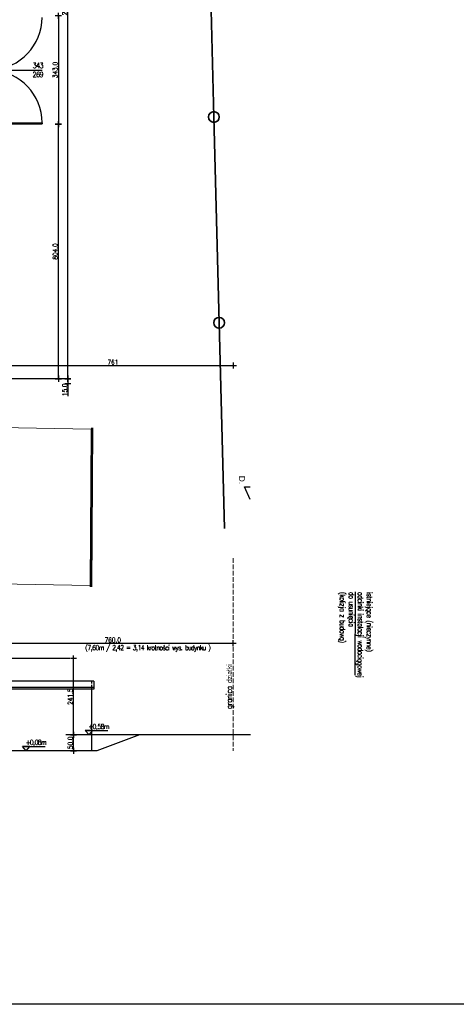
# Model space of a CAD drawing. Header units: millimetres. Extents: x 22865 to 60762, y -18816 to 15611.
# Tile 58 of 256: x 45728 to 47108, y -15364 to -12252. Entities that reach past the tile are written whole.
import ezdxf

# ---------------------------------------------------------------- set-up
doc = ezdxf.new("R2010")
doc.units = ezdxf.units.MM
doc.linetypes.add('DASHED2', pattern=[0.375, 0.25, -0.125])
doc.linetypes.add('EGKK', pattern=[2, 1.5, -0.5])
for name, color, linetype, lineweight in [('CIENKA', 1, 'Continuous', 13), ('Kontury', 96, 'EGKK', 18), ('Nowe_Archibet 420-K Ściany_Nr_pióra__162', 252, 'Continuous', 5), ('OTO_L_0', 7, 'Continuous', 35)]:
    doc.layers.add(name, color=color, linetype=linetype, lineweight=lineweight)
for name, color, linetype in [('OPISY', 6, 'Continuous'), ('sciany murowane', 4, 'Continuous'), ('widokowa', 2, 'Continuous'), ('WYMIARY', 6, 'Continuous')]:
    doc.layers.add(name, color=color, linetype=linetype)
doc.styles.add('1-100', font='simplex.shx', dxfattribs={"width": 0.8, "height": 15})
doc.styles.add('1-50', font='simplex.shx', dxfattribs={"width": 0.8, "height": 12})
doc.dimstyles.new('1-100', dxfattribs={"dimscale": 0.5, "dimtxt": 100, "dimasz": 1, "dimexe": 0.18, "dimexo": 0.0625, "dimgap": 5, "dimtad": 1, "dimdec": 1, "dimzin": 0, "dimdsep": 46, "dimtxsty": '1-100', "dimblk1": 'K', "dimblk2": 'K', "dimsah": 1, "dimcen": 0.09, "dimse1": 1, "dimse2": 1, "dimadec": 0, "dimazin": 0, "dimtfac": 1, "dimtdec": 1, "dimtofl": 0, "dimtmove": 0, "dimatfit": 3, "dimldrblk": 'K', "dimfxl": 0, "dimtolj": 1, "dimtzin": 0, "dimarcsym": 0})

# ---------------------------------------------------------------- blocks, each defined once
blk = doc.blocks.new('K')
for p, q in [((-19.1, 0), (19.1, 0)), ((0, -19.1), (0, 19.1))]:
    blk.add_line(p, q)
blk.add_circle((0, 0), 2.02)
blk = doc.blocks.new('*D2910')
at = {"layer": 'WYMIARY', "color": 0, "lineweight": -2, "ltscale": 0.2}
blk.add_line((45880.5, -13386.1), (45880.5, -11027.6), dxfattribs=at)
at = {"layer": 'WYMIARY', "color": 0, "linetype": 'ByBlock', "lineweight": -2, "xscale": 0.5, "yscale": 0.5, "zscale": 0.5}
for p, rotation in [((45880.5, -11027.1), 90), ((45880.5, -13386.6), 270)]:
    blk.add_blockref('K', p, dxfattribs=dict(at, rotation=rotation))
at = {"layer": 'WYMIARY', "color": 0, "ltscale": 0.2, "insert": (45870.5, -12206.9), "char_height": 15, "attachment_point": 5, "rotation": 90, "style": '1-100'}
blk.add_mtext('\\A1;2359.5', dxfattribs=at)
blk = doc.blocks.new('*D2911')
at = {"layer": 'WYMIARY', "color": 0, "lineweight": -2, "ltscale": 0.2}
for p, q in [((45880.5, -13387.1), (45880.5, -13401.1)), ((45880.5, -13401.6), (45880.5, -13441.4))]:
    blk.add_line(p, q, dxfattribs=at)
at = {"layer": 'WYMIARY', "color": 0, "linetype": 'ByBlock', "lineweight": -2, "xscale": 0.5, "yscale": 0.5, "zscale": 0.5}
for p, rotation in [((45880.5, -13386.6), 90), ((45880.5, -13401.6), 270)]:
    blk.add_blockref('K', p, dxfattribs=dict(at, rotation=rotation))
at = {"layer": 'WYMIARY', "color": 0, "ltscale": 0.2, "insert": (45870.5, -13421.8), "char_height": 15, "attachment_point": 5, "rotation": 90, "style": '1-100'}
blk.add_mtext('\\A1;15.0', dxfattribs=at)
blk = doc.blocks.new('*D2918')
at = {"layer": 'WYMIARY', "color": 0, "lineweight": -2, "ltscale": 0.2}
blk.add_line((45850.3, -12240.1), (45850.3, -12582.1), dxfattribs=at)
at = {"layer": 'WYMIARY', "color": 0, "linetype": 'ByBlock', "lineweight": -2, "xscale": 0.5, "yscale": 0.5, "zscale": 0.5}
for p, rotation in [((45850.3, -12239.6), 90), ((45850.3, -12582.6), 270)]:
    blk.add_blockref('K', p, dxfattribs=dict(at, rotation=rotation))
at = {"layer": 'WYMIARY', "color": 0, "ltscale": 0.2, "insert": (45840.3, -12411.1), "char_height": 15, "attachment_point": 5, "rotation": 90, "style": '1-100'}
blk.add_mtext('\\A1;343.0', dxfattribs=at)
blk = doc.blocks.new('*D2919')
at = {"layer": 'WYMIARY', "color": 0, "lineweight": -2, "ltscale": 0.2}
blk.add_line((45850.3, -13386.1), (45850.3, -12583.1), dxfattribs=at)
at = {"layer": 'WYMIARY', "color": 0, "linetype": 'ByBlock', "lineweight": -2, "xscale": 0.5, "yscale": 0.5, "zscale": 0.5}
for p, rotation in [((45850.3, -12582.6), 90), ((45850.3, -13386.6), 270)]:
    blk.add_blockref('K', p, dxfattribs=dict(at, rotation=rotation))
at = {"layer": 'WYMIARY', "color": 0, "ltscale": 0.2, "insert": (45840.3, -12984.6), "char_height": 15, "attachment_point": 5, "rotation": 90, "style": '1-100'}
blk.add_mtext('\\A1;804.0', dxfattribs=at)
blk = doc.blocks.new('*D2920')
at = {"layer": 'WYMIARY', "color": 0, "lineweight": -2, "ltscale": 0.2}
blk.add_line((45642.7, -13344.7), (46402.8, -13344.7), dxfattribs=at)
at = {"layer": 'WYMIARY', "color": 0, "linetype": 'ByBlock', "lineweight": -2, "xscale": 0.5, "yscale": 0.5, "zscale": 0.5, "rotation": 180}
blk.add_blockref('K', (45642.2, -13344.7), dxfattribs=at)
at = {"layer": 'WYMIARY', "color": 0, "linetype": 'ByBlock', "lineweight": -2, "xscale": 0.5, "yscale": 0.5, "zscale": 0.5}
blk.add_blockref('K', (46403.3, -13344.7), dxfattribs=at)
at = {"layer": 'WYMIARY', "color": 0, "ltscale": 0.2, "insert": (46022.7, -13334.7), "char_height": 15, "attachment_point": 5, "style": '1-100'}
blk.add_mtext('\\A1;761', dxfattribs=at)
blk = doc.blocks.new('*D3006')
at = {"layer": 'WYMIARY', "color": 0, "lineweight": -2, "ltscale": 0.2}
blk.add_line((45642.7, -14222.6), (46401.7, -14222.6), dxfattribs=at)
at = {"layer": 'WYMIARY', "color": 0, "linetype": 'ByBlock', "lineweight": -2, "xscale": 0.5, "yscale": 0.5, "zscale": 0.5, "rotation": 180}
blk.add_blockref('K', (45642.2, -14222.6), dxfattribs=at)
at = {"layer": 'WYMIARY', "color": 0, "linetype": 'ByBlock', "lineweight": -2, "xscale": 0.5, "yscale": 0.5, "zscale": 0.5}
blk.add_blockref('K', (46402.2, -14222.6), dxfattribs=at)
at = {"layer": 'WYMIARY', "color": 0, "ltscale": 0.2, "insert": (46022.2, -14212.6), "char_height": 15, "attachment_point": 5, "style": '1-100'}
blk.add_mtext('\\A1;760.0', dxfattribs=at)
blk = doc.blocks.new('*D3008')
at = {"layer": 'WYMIARY', "color": 0, "lineweight": -2, "ltscale": 0.2}
blk.add_line((45897.9, -14561.9), (45897.9, -14512.9), dxfattribs=at)
at = {"layer": 'WYMIARY', "color": 0, "linetype": 'ByBlock', "lineweight": -2, "xscale": 0.5, "yscale": 0.5, "zscale": 0.5}
for p, rotation in [((45897.9, -14512.4), 90), ((45897.9, -14562.4), 270)]:
    blk.add_blockref('K', p, dxfattribs=dict(at, rotation=rotation))
at = {"layer": 'WYMIARY', "color": 0, "ltscale": 0.2, "insert": (45887.9, -14537.4), "char_height": 15, "attachment_point": 5, "rotation": 90, "style": '1-100'}
blk.add_mtext('\\A1;50.0', dxfattribs=at)
blk = doc.blocks.new('*D3009')
at = {"layer": 'WYMIARY', "color": 0, "lineweight": -2, "ltscale": 0.2}
blk.add_line((45897.9, -14511.9), (45897.9, -14271.4), dxfattribs=at)
at = {"layer": 'WYMIARY', "color": 0, "linetype": 'ByBlock', "lineweight": -2, "xscale": 0.5, "yscale": 0.5, "zscale": 0.5}
for p, rotation in [((45897.9, -14270.9), 90), ((45897.9, -14512.4), 270)]:
    blk.add_blockref('K', p, dxfattribs=dict(at, rotation=rotation))
at = {"layer": 'WYMIARY', "color": 0, "ltscale": 0.2, "insert": (45887.9, -14391.7), "char_height": 15, "attachment_point": 5, "rotation": 90, "style": '1-100'}
blk.add_mtext('\\A1;241.5', dxfattribs=at)

msp = doc.modelspace()

# ---------------------------------------------------------------- linework, layer by layer
at = {"layer": 'Kontury', "ltscale": 10}
msp.add_line((46402.24, -13953.87), (46402.24, -14562.4), dxfattribs=at)
at = {"layer": 'Nowe_Archibet 420-K Ściany_Nr_pióra__162', "ltscale": 0.2, "elevation": 23983.1}
msp.add_lwpolyline([(45954.49, -13546.22), (45950.77, -14040.23), (45661.55, -14035.36), (45665.27, -13541.35), (45954.49, -13546.22)], dxfattribs=at)
at = {"layer": 'OPISY'}
msp.add_line((46788.07, -14059.92), (46787.53, -14323.43), dxfattribs=at)
at = {"layer": 'OTO_L_0'}
for p, q in [((46322.61, -11809.73), (46341.69, -12559.48)), ((46341.69, -12559.48), (46358.24, -13209.85)), ((46358.24, -13209.85), (46374.8, -13860.21))]:
    msp.add_line(p, q, dxfattribs=at)
for centre in [(46341.69, -12559.48), (46358.24, -13209.85)]:
    msp.add_circle(centre, 17, dxfattribs=at)
at = {"layer": 'sciany murowane', "ltscale": 0.2}
for p, q in [((46107.19, -14512.4), (45972.19, -14562.4)), ((46457.56, -14512.4), (46107.19, -14512.4)), ((45972.19, -14562.4), (45692.19, -14562.4))]:
    msp.add_line(p, q, dxfattribs=at)
at = {"layer": 'widokowa', "color": 2, "ltscale": 0.2}
for p, q in [((45954.52, -13542.26, 23983), (45950.74, -14044.27, 23996)), ((45958.52, -13542.29, 23983), (45954.74, -14044.3, 23996)), ((45962.74, -14342.4), (45649.52, -14342.4)), ((45962.74, -14342.4, 23996), (45962.74, -14367.4, 23996)), ((45962.74, -14362.4), (45649.52, -14362.4)), ((45962.74, -14367.4), (45649.52, -14367.4)), ((45954.74, -14367.4, 23996), (45954.74, -14562.4, 23996))]:
    msp.add_line(p, q, dxfattribs=at)
at = {"layer": 'widokowa', "color": 1, "linetype": 'DASHED2', "ltscale": 30}
for p, q in [((45962.74, -14342.4), (45692.19, -14342.4)), ((45954.74, -14342.4, 23996), (45954.74, -14367.4, 23996))]:
    msp.add_line(p, q, dxfattribs=at)
at = {"layer": 'WYMIARY', "ltscale": 0.2}
for p, q in [((45599.91, -12411.15), (45798.69, -12411.15)), ((45633.19, -12577.65), (45798.69, -12577.65)), ((45633.19, -12581.65), (45798.69, -12581.65)), ((45798.69, -12577.65), (45798.69, -12581.65)), ((45870.94, -13386.65), (45645.73, -13386.65)), ((45886.5, -14270.92), (45642.19, -14270.92)), ((46107.19, -14512.4), (45874.33, -14512.4))]:
    msp.add_line(p, q, dxfattribs=at)
at = {"layer": 'WYMIARY', "color": 3}
for p, q in [((46456.21, -13768.77), (46438.49, -13728.13)), ((46438.49, -13728.13), (46456.29, -13728.17))]:
    msp.add_line(p, q, dxfattribs=at)
at = {"layer": 'WYMIARY', "ltscale": 0.2}
msp.add_lwpolyline([(29895.74, -10984.56), (49905.31, -10984.56), (49905.31, -15363.85), (29895.74, -15363.85)], close=True, dxfattribs=at)
at = {"layer": 'WYMIARY'}
for points in [[(45947.3, -14512.4), (45935.43, -14498.64), (46007.07, -14498.64)], [(45947.3, -14512.4), (45959.17, -14498.64), (45935.43, -14498.64)], [(45748.81, -14562.4), (45736.94, -14548.64), (45808.58, -14548.64)], [(45748.81, -14562.4), (45760.67, -14548.64), (45736.94, -14548.64)]]:
    msp.add_lwpolyline(points, dxfattribs=at)
at = {"layer": 'WYMIARY', "ltscale": 0.2}
for centre, start, end in [((45632.19, -12244.65), 273.2709, 0), ((45632.19, -12577.65), 0, 86.7291)]:
    msp.add_arc(centre, 166.5, start, end, dxfattribs=at)

# ---------------------------------------------------------------- texts
at = {"layer": 'CIENKA', "color": 2, "insert": (46439.8, -13693.35), "char_height": 19, "width": 655.4139, "attachment_point": 1, "rotation": 269.88303, "style": '1-50'}
msp.add_mtext('{\\W1;\\fArial|b0|i0|c238|p34;D.}', dxfattribs=at)
at = {"layer": 'Kontury', "insert": (46392.7, -14430.71), "char_height": 18, "width": 302.1591, "attachment_point": 4, "rotation": 89.88303, "style": '1-100'}
msp.add_mtext('{\\T0.9;\\W0.9;\\Fsimplex8|c238;granica działki}', dxfattribs=at)
at = {"layer": 'OPISY', "insert": (45768.7, -12411.03), "char_height": 17, "width": 302.1591, "attachment_point": 4, "style": '1-100'}
msp.add_mtext('{\\T0.8;\\Fsimplex8|c238;343\\P269}', dxfattribs=at)
at = {"layer": 'OPISY', "insert": (46788.18, -14060.43), "char_height": 17, "width": 302.1591, "attachment_point": 4, "rotation": 269.88303, "style": '1-100'}
msp.add_mtext('\\pxql;{\\T0.8;\\Fsimplex8|c238;istniejące (nieczynne)\\Podcinki instalacji wodociągowej\\Pdo usunięcia\\P(kolizja z budową)}', dxfattribs=at)
at = {"layer": 'WYMIARY', "char_height": 15.5, "width": 706.4568, "attachment_point": 1, "style": '1-50'}
for s, insert in [('\\A1;{\\T0.75;\\W0.9;\\FSIMPLEX8.SHX|c226;(7,60m / 2,42 = 3,14 krotności wys. budynku )}', (45935, -14228.79)), ('\\A1;{\\T0.75;\\W0.9;\\FSIMPLEX8.SHX|c226;+0,58m}', (45945.4, -14478.18)), ('\\A1;{\\T0.75;\\W0.9;\\FSIMPLEX8.SHX|c226;+0,08m}', (45746.91, -14528.18))]:
    msp.add_mtext(s, dxfattribs=dict(at, insert=insert))

# ---------------------------------------------------------------- dimensions: what is measured, and where the dimension line sits
at = {"layer": 'WYMIARY', "ltscale": 0.2}
for base, p1, p2, angle, picture, middle in [((45880.5, -11027.15), (45693.01, -13386.65), (45689.51, -11027.15), 270, '*D2910', (45870.5, -12206.9)), ((45850.29, -12582.65), (45646.73, -12239.65), (45646.73, -12582.65), 270, '*D2918', (45840.29, -12411.15)), ((45850.29, -12582.65), (45864.45, -13386.65), (45864.45, -12582.65), 270, '*D2919', (45840.29, -12984.65)), ((45880.5, -13401.65), (45678.62, -13386.65), (45678.62, -13401.65), 270, '*D2911', (45870.5, -13421.79)), ((45897.87, -14270.92), (45892.37, -14512.4), (45892.37, -14270.92), 90, '*D3009', (45887.87, -14391.66)), ((45897.87, -14512.4), (45902.74, -14562.4), (45929.01, -14512.4), 90, '*D3008', (45887.87, -14537.4))]:
    dim = msp.add_linear_dim(base=base, p1=p1, p2=p2, angle=angle, dimstyle='1-100', dxfattribs=at)
    dim.commit()
    dim.dimension.update_dxf_attribs({"geometry": picture, "text_midpoint": middle})
for base, p1, p2, override, picture, middle in [((46403.28, -13344.67), (45642.19, -13358.65), (46403.28, -13360.2), {"dimdec": 0, "dimtxsty": '1-100', "dimldrblk": 'K'}, '*D2920', (46022.74, -13334.67)), ((46402.2428, -14222.6225), (45642.1948, -14306.1874), (46402.2428, -14310.3148), {"dimtxsty": '1-100', "dimldrblk": 'K'}, '*D3006', (46022.2188, -14212.6225))]:
    dim = msp.add_linear_dim(base=base, p1=p1, p2=p2, dimstyle='1-100', override=override, dxfattribs=at)
    dim.commit()
    dim.dimension.update_dxf_attribs({"geometry": picture, "text_midpoint": middle})

doc.saveas('drawing.dxf')
